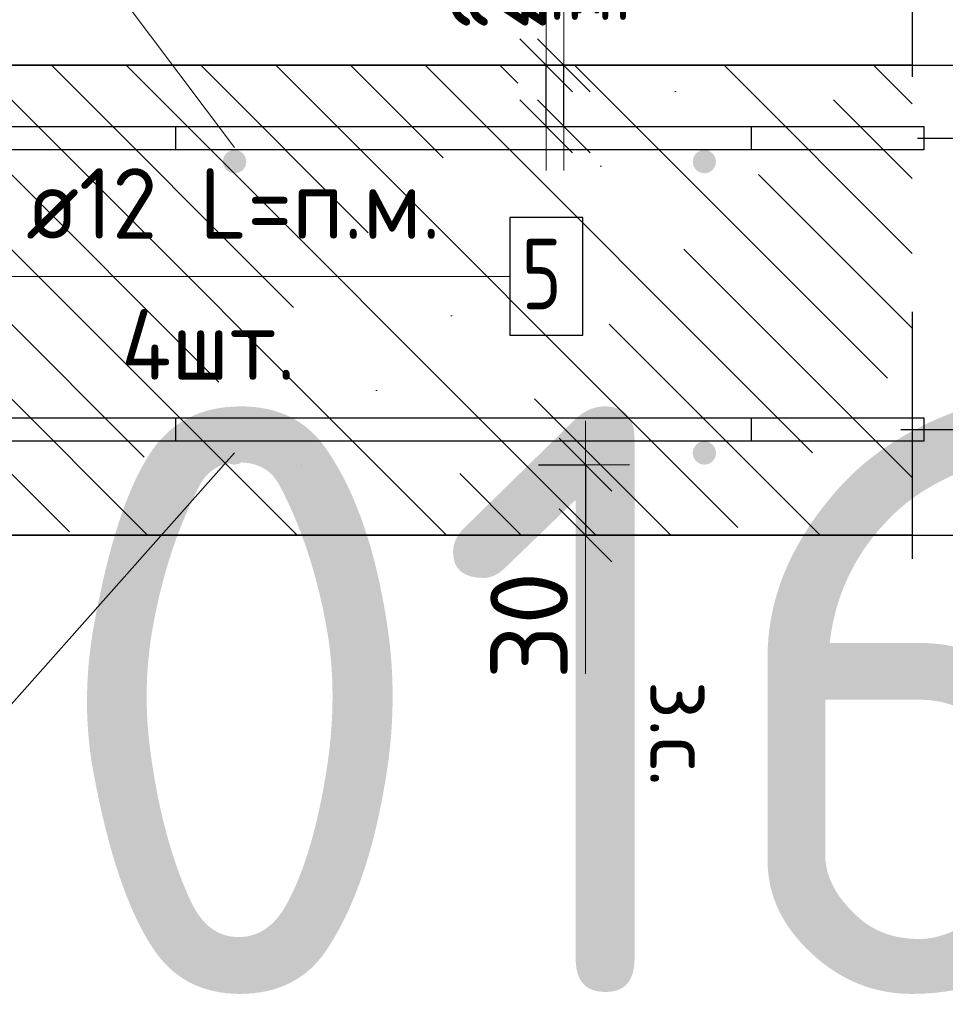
# Model space of a CAD drawing. Header units: metres. Extents: x -38 to 97, y -15 to 21.
# Tile 72 of 114: x 72.376 to 72.77, y 7.142 to 7.561. Entities that reach past the tile are written whole.
import ezdxf

# ---------------------------------------------------------------- set-up
doc = ezdxf.new("R2010")
doc.units = ezdxf.units.M
doc.header["$PDMODE"] = 65
doc.linetypes.add('______4', pattern=[0.135, 0.105, -0.03])
for name, color, linetype, lineweight in [('XR$3$Арм. стержнями верхней зоны', 180, 'Continuous', 35), ('XR$3$Арм. стержнями нижней зоны', 180, 'Continuous', 35), ('XR$3$Арм.стержн. Арматура края', 96, 'Continuous', 35), ('XR$3$Арм.стержн. Доп. арматура', 180, 'Continuous', 35), ('XR$3$Размерная линия (1)', 7, 'Continuous', 13), ('XR$3$Размерная линия_ общее', 7, 'Continuous', 13), ('XR$5$Арм. стержнями верхней зоны', 180, 'Continuous', 35), ('XR$5$Арм. стержнями нижней зоны', 180, 'Continuous', 35), ('XR$5$Арм.стержн. Арматура края', 96, 'Continuous', 35), ('XR$5$Арм.стержн. Доп. арматура', 180, 'Continuous', 35), ('XR$5$Размерная линия (1)', 7, 'Continuous', 13), ('XR$5$Размерная линия_ общее', 7, 'Continuous', 13)]:
    doc.layers.add(name, color=color, linetype=linetype, lineweight=lineweight)
doc.styles.add('ISOCPEUR', font='txt')
doc.dimstyles.new('DIMSTYLE_11', dxfattribs={"dimtxt": 0.033, "dimasz": 0.0375, "dimexe": 0, "dimexo": 0, "dimgap": 0.0165, "dimtad": 2, "dimdec": 0, "dimlfac": 1000, "dimrnd": 1, "dimzin": 12, "dimdsep": 46, "dimtxsty": 'ISOCPEUR', "dimblk1": 'ALL_ML_STRICH', "dimblk2": 'ALL_ML_STRICH', "dimsah": 1, "dimcen": 0, "dimclrd": 7, "dimclre": 256, "dimclrt": 7, "dimadec": 0, "dimazin": 0, "dimtfac": 1, "dimtdec": 0, "dimtix": 1, "dimtmove": 2, "dimatfit": 3, "dimfxl": 0, "dimtvp": 1.2, "dimtzin": 0, "dimlwd": 0, "dimlwe": -3, "dimarcsym": 0})
doc.dimstyles.new('DIMSTYLE_12', dxfattribs={"dimtxt": 0.03, "dimasz": 0.03, "dimexe": 0, "dimexo": 0, "dimgap": 0.015, "dimtad": 2, "dimdec": 0, "dimlfac": 1000, "dimrnd": 1, "dimzin": 12, "dimdsep": 46, "dimtxsty": 'ISOCPEUR', "dimblk1": 'ALL_ML_STRICH', "dimblk2": 'ALL_ML_STRICH', "dimsah": 1, "dimcen": 0, "dimclrd": 7, "dimclre": 256, "dimclrt": 7, "dimadec": 0, "dimazin": 0, "dimtfac": 1, "dimtdec": 0, "dimtix": 1, "dimtmove": 2, "dimatfit": 3, "dimfxl": 0, "dimtzin": 0, "dimlwd": 0, "dimlwe": -3, "dimarcsym": 0})
doc.dimstyles.new('DIMSTYLE_14', dxfattribs={"dimtxt": 0.03, "dimasz": 0.03, "dimexe": 0, "dimexo": 0, "dimgap": 0.015, "dimtad": 2, "dimdec": 0, "dimlfac": 1000, "dimrnd": 1, "dimzin": 12, "dimdsep": 46, "dimtxsty": 'ISOCPEUR', "dimblk1": 'ALL_ML_STRICH', "dimblk2": 'ALL_ML_STRICH', "dimsah": 1, "dimcen": 0, "dimclrd": 7, "dimclre": 256, "dimclrt": 7, "dimadec": 0, "dimazin": 0, "dimtfac": 1, "dimtdec": 0, "dimtix": 1, "dimtmove": 2, "dimatfit": 3, "dimfxl": 0, "dimtvp": 1.2, "dimtzin": 0, "dimlwd": 0, "dimlwe": -3, "dimarcsym": 0})
doc.dimstyles.new('DIMSTYLE_8', dxfattribs={"dimtxt": 0.033, "dimasz": 0.0375, "dimexe": 0, "dimexo": 0, "dimgap": 0.0165, "dimtad": 2, "dimdec": 0, "dimlfac": 1000, "dimrnd": 1, "dimzin": 12, "dimdsep": 46, "dimtxsty": 'ISOCPEUR', "dimblk1": 'ALL_ML_STRICH', "dimblk2": 'ALL_ML_STRICH', "dimsah": 1, "dimcen": 0, "dimclrd": 7, "dimclre": 256, "dimclrt": 7, "dimadec": 0, "dimazin": 0, "dimtfac": 1, "dimtdec": 0, "dimtix": 1, "dimtmove": 2, "dimatfit": 3, "dimfxl": 0, "dimtzin": 0, "dimlwd": 0, "dimlwe": -3, "dimarcsym": 0})
pattern_1 = [(135, (0, 0), (-0.031819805, -0.031819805), [0.4, -0.05, 0, -0.05]), (135, (-0.01591, -0.01591), (-0.031819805, -0.031819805), [0.8, -0.1, 0.1, -0.1])]

# ---------------------------------------------------------------- blocks, each defined once
blk = doc.blocks.new('ALL_ML_STRICH')
at = {"color": 0, "linetype": 'ByBlock', "lineweight": -2}
for p, q in [((0, -0.5), (0, 0.5)), ((-0.3, -0.3), (0.3, 0.3)), ((-1, 0), (0.5, 0))]:
    blk.add_line(p, q, dxfattribs=at)
blk = doc.blocks.new('*D135')
at = {"layer": 'DEFPOINTS', "color": 7, "linetype": 'Continuous', "lineweight": 13, "transparency": 33554687}
for p in [(72.7273, 7.54188), (72.7273, 7.34188), (72.89884, 7.34188)]:
    blk.add_point(p, dxfattribs=at)
at = {"layer": 'XR$3$Размерная линия_ общее', "color": 253, "linetype": 'Continuous', "lineweight": -2, "true_color": 0xa0a0a0, "transparency": 33554687}
for p, q in [((72.7473, 7.54188), (72.89884, 7.54188)), ((72.7473, 7.34188), (72.89884, 7.34188))]:
    blk.add_line(p, q, dxfattribs=at)
at = {"layer": 'XR$3$Размерная линия_ общее', "color": 7, "linetype": 'Continuous', "lineweight": -2, "transparency": 33554687}
blk.add_line((72.89884, 7.34188), (72.89884, 7.54188), dxfattribs=at)
at = {"layer": 'XR$3$Размерная линия_ общее', "color": 7, "linetype": 'Continuous', "lineweight": 13, "transparency": 33554687, "xscale": 0.0375, "yscale": 0.0375, "zscale": 0.0375}
for p, rotation in [((72.89884, 7.54188), 90), ((72.89884, 7.34188), 270)]:
    blk.add_blockref('ALL_ML_STRICH', p, dxfattribs=dict(at, rotation=rotation))
at = {"layer": 'XR$3$Размерная линия_ общее', "color": 7, "linetype": 'Continuous', "lineweight": 13, "transparency": 33554687, "insert": (72.87484, 7.44353), "char_height": 0.033, "width": 0.099, "attachment_point": 5, "rotation": 90, "style": 'ISOCPEUR'}
blk.add_mtext('\\A1;{200}', dxfattribs=at)
blk = doc.blocks.new('*D136')
at = {"layer": 'DEFPOINTS', "color": 7, "linetype": 'Continuous', "lineweight": 13, "transparency": 33554687}
for p in [(72.5769, 7.37188), (72.61689, 7.37188), (72.5769, 7.34188)]:
    blk.add_point(p, dxfattribs=at)
at = {"layer": 'XR$3$Размерная линия_ общее', "color": 253, "linetype": 'Continuous', "lineweight": -2, "true_color": 0xa0a0a0, "transparency": 33554687}
for p, q in [((72.5969, 7.37188), (72.61689, 7.37188)), ((72.5969, 7.34188), (72.61689, 7.34188))]:
    blk.add_line(p, q, dxfattribs=at)
at = {"layer": 'XR$3$Размерная линия_ общее', "color": 7, "linetype": 'Continuous', "lineweight": -2, "transparency": 33554687}
blk.add_line((72.61689, 7.37188), (72.61689, 7.34188), dxfattribs=at)
at = {"layer": 'XR$3$Размерная линия_ общее', "color": 7, "linetype": 'Continuous', "lineweight": 13, "transparency": 33554687, "xscale": 0.0375, "yscale": 0.0375, "zscale": 0.0375}
for p, rotation in [((72.61689, 7.37188), 90), ((72.61689, 7.34188), 270)]:
    blk.add_blockref('ALL_ML_STRICH', p, dxfattribs=dict(at, rotation=rotation))
at = {"layer": 'XR$3$Размерная линия_ общее', "color": 7, "linetype": 'Continuous', "lineweight": 13, "transparency": 33554687, "insert": (72.59289, 7.30345), "char_height": 0.033, "width": 0.066, "attachment_point": 5, "rotation": 90, "style": 'ISOCPEUR'}
blk.add_mtext('\\A1;{30}', dxfattribs=at)
at = {"layer": 'XR$3$Размерная линия_ общее', "color": 7, "linetype": 'Continuous', "lineweight": 13, "transparency": 33554687, "insert": (72.67143, 7.27997), "char_height": 0.027, "width": 0.00135, "attachment_point": 1, "rotation": 270, "line_spacing_factor": 0.60241, "style": 'ISOCPEUR'}
blk.add_mtext('з.с.', dxfattribs=at)
blk = doc.blocks.new('*D142')
at = {"layer": 'DEFPOINTS', "color": 7, "linetype": 'Continuous', "lineweight": 13, "transparency": 33554687}
for p in [(72.56769, 7.54188), (72.56769, 7.51588), (72.60768, 7.51588)]:
    blk.add_point(p, dxfattribs=at)
at = {"layer": 'XR$3$Размерная линия_ общее', "color": 253, "linetype": 'Continuous', "lineweight": -2, "true_color": 0xa0a0a0, "transparency": 33554687}
for p, q in [((72.58769, 7.54188), (72.60768, 7.54188)), ((72.58769, 7.51588), (72.60768, 7.51588))]:
    blk.add_line(p, q, dxfattribs=at)
at = {"layer": 'XR$3$Размерная линия_ общее', "color": 7, "linetype": 'Continuous', "lineweight": -2, "transparency": 33554687}
blk.add_line((72.60768, 7.51588), (72.60768, 7.54188), dxfattribs=at)
at = {"layer": 'XR$3$Размерная линия_ общее', "color": 7, "linetype": 'Continuous', "lineweight": 13, "transparency": 33554687, "xscale": 0.0375, "yscale": 0.0375, "zscale": 0.0375}
for p, rotation in [((72.60768, 7.54188), 90), ((72.60768, 7.51588), 270)]:
    blk.add_blockref('ALL_ML_STRICH', p, dxfattribs=dict(at, rotation=rotation))
at = {"layer": 'XR$3$Размерная линия_ общее', "color": 7, "linetype": 'Continuous', "lineweight": 13, "transparency": 33554687, "insert": (72.60721, 7.55924), "char_height": 0.027, "width": 0.00135, "attachment_point": 1, "rotation": 90, "line_spacing_factor": 0.60241, "style": 'ISOCPEUR'}
blk.add_mtext('з.с.', dxfattribs=at)
at = {"layer": 'XR$3$Размерная линия_ общее', "color": 7, "linetype": 'Continuous', "lineweight": 13, "transparency": 33554687, "insert": (72.58368, 7.5796), "char_height": 0.033, "width": 0.066, "attachment_point": 5, "rotation": 90, "style": 'ISOCPEUR'}
blk.add_mtext('\\A1;{26}', dxfattribs=at)
blk = doc.blocks.new('*D201')
at = {"layer": 'DEFPOINTS', "color": 7, "linetype": 'Continuous', "lineweight": 13, "transparency": 33554687}
for p in [(72.73118, 7.38688), (72.74403, 7.34188), (72.82384, 7.34188)]:
    blk.add_point(p, dxfattribs=at)
at = {"layer": 'XR$3$Размерная линия (1)', "color": 9, "linetype": 'Continuous', "lineweight": -2, "true_color": 0xc7c7c7, "transparency": 33554687}
for p, q in [((72.75118, 7.38688), (72.82384, 7.38688)), ((72.76403, 7.34188), (72.82384, 7.34188))]:
    blk.add_line(p, q, dxfattribs=at)
at = {"layer": 'XR$3$Размерная линия (1)', "color": 7, "linetype": 'Continuous', "lineweight": -2, "transparency": 33554687}
blk.add_line((72.82384, 7.34188), (72.82384, 7.38688), dxfattribs=at)
at = {"layer": 'XR$3$Размерная линия (1)', "color": 7, "linetype": 'Continuous', "lineweight": 13, "transparency": 33554687, "xscale": 0.03, "yscale": 0.03, "zscale": 0.03}
for p, rotation in [((72.82384, 7.38688), 90), ((72.82384, 7.34188), 270)]:
    blk.add_blockref('ALL_ML_STRICH', p, dxfattribs=dict(at, rotation=rotation))
at = {"layer": 'XR$3$Размерная линия (1)', "color": 7, "linetype": 'Continuous', "lineweight": 13, "transparency": 33554687, "insert": (72.80098, 7.30614), "char_height": 0.03, "width": 0.06, "attachment_point": 5, "rotation": 90, "style": 'ISOCPEUR'}
blk.add_mtext('\\A1;{45}', dxfattribs=at)
blk = doc.blocks.new('*D202')
at = {"layer": 'DEFPOINTS', "color": 7, "linetype": 'Continuous', "lineweight": 13, "transparency": 33554687}
for p in [(72.73821, 7.51088), (72.73118, 7.38688), (72.82384, 7.38688)]:
    blk.add_point(p, dxfattribs=at)
at = {"layer": 'XR$3$Размерная линия (1)', "color": 9, "linetype": 'Continuous', "lineweight": -2, "true_color": 0xc7c7c7, "transparency": 33554687}
for p, q in [((72.75821, 7.51088), (72.82384, 7.51088)), ((72.75118, 7.38688), (72.82384, 7.38688))]:
    blk.add_line(p, q, dxfattribs=at)
at = {"layer": 'XR$3$Размерная линия (1)', "color": 7, "linetype": 'Continuous', "lineweight": -2, "transparency": 33554687}
blk.add_line((72.82384, 7.38688), (72.82384, 7.51088), dxfattribs=at)
at = {"layer": 'XR$3$Размерная линия (1)', "color": 7, "linetype": 'Continuous', "lineweight": 13, "transparency": 33554687, "xscale": 0.03, "yscale": 0.03, "zscale": 0.03}
for p, rotation in [((72.82384, 7.51088), 90), ((72.82384, 7.38688), 270)]:
    blk.add_blockref('ALL_ML_STRICH', p, dxfattribs=dict(at, rotation=rotation))
at = {"layer": 'XR$3$Размерная линия (1)', "color": 7, "linetype": 'Continuous', "lineweight": 13, "transparency": 33554687, "insert": (72.80134, 7.45188), "char_height": 0.03, "width": 0.09, "attachment_point": 5, "rotation": 90, "style": 'ISOCPEUR'}
blk.add_mtext('\\A1;{124}', dxfattribs=at)
blk = doc.blocks.new('*D203')
at = {"layer": 'DEFPOINTS', "color": 7, "linetype": 'Continuous', "lineweight": 13, "transparency": 33554687}
for p in [(72.72034, 7.54188), (72.73821, 7.51088), (72.82384, 7.51088)]:
    blk.add_point(p, dxfattribs=at)
at = {"layer": 'XR$3$Размерная линия (1)', "color": 9, "linetype": 'Continuous', "lineweight": -2, "true_color": 0xc7c7c7, "transparency": 33554687}
for p, q in [((72.74034, 7.54188), (72.82384, 7.54188)), ((72.75821, 7.51088), (72.82384, 7.51088))]:
    blk.add_line(p, q, dxfattribs=at)
at = {"layer": 'XR$3$Размерная линия (1)', "color": 7, "linetype": 'Continuous', "lineweight": -2, "transparency": 33554687}
blk.add_line((72.82384, 7.51088), (72.82384, 7.54188), dxfattribs=at)
at = {"layer": 'XR$3$Размерная линия (1)', "color": 7, "linetype": 'Continuous', "lineweight": 13, "transparency": 33554687, "xscale": 0.03, "yscale": 0.03, "zscale": 0.03}
for p, rotation in [((72.82384, 7.54188), 90), ((72.82384, 7.51088), 270)]:
    blk.add_blockref('ALL_ML_STRICH', p, dxfattribs=dict(at, rotation=rotation))
at = {"layer": 'XR$3$Размерная линия (1)', "color": 7, "linetype": 'Continuous', "lineweight": 13, "transparency": 33554687, "insert": (72.8011, 7.58917), "char_height": 0.03, "width": 0.06, "attachment_point": 5, "rotation": 90, "style": 'ISOCPEUR'}
blk.add_mtext('\\A1;{31}', dxfattribs=at)
blk = doc.blocks.new('*D322')
at = {"layer": 'DEFPOINTS', "color": 7, "linetype": 'Continuous', "lineweight": 13, "transparency": 33554687}
for p in [(72.7273, 7.54188), (72.7273, 7.34188), (72.89884, 7.34188)]:
    blk.add_point(p, dxfattribs=at)
at = {"layer": 'XR$5$Размерная линия_ общее', "color": 253, "linetype": 'Continuous', "lineweight": -2, "true_color": 0xa0a0a0, "transparency": 33554687}
for p, q in [((72.7473, 7.54188), (72.89884, 7.54188)), ((72.7473, 7.34188), (72.89884, 7.34188))]:
    blk.add_line(p, q, dxfattribs=at)
at = {"layer": 'XR$5$Размерная линия_ общее', "color": 7, "linetype": 'Continuous', "lineweight": -2, "transparency": 33554687}
blk.add_line((72.89884, 7.34188), (72.89884, 7.54188), dxfattribs=at)
at = {"layer": 'XR$5$Размерная линия_ общее', "color": 7, "linetype": 'Continuous', "lineweight": 13, "transparency": 33554687, "xscale": 0.0375, "yscale": 0.0375, "zscale": 0.0375}
for p, rotation in [((72.89884, 7.54188), 90), ((72.89884, 7.34188), 270)]:
    blk.add_blockref('ALL_ML_STRICH', p, dxfattribs=dict(at, rotation=rotation))
at = {"layer": 'XR$5$Размерная линия_ общее', "color": 7, "linetype": 'Continuous', "lineweight": 13, "transparency": 33554687, "insert": (72.87484, 7.44353), "char_height": 0.033, "width": 0.099, "attachment_point": 5, "rotation": 90, "style": 'ISOCPEUR'}
blk.add_mtext('\\A1;{200}', dxfattribs=at)
blk = doc.blocks.new('*D323')
at = {"layer": 'DEFPOINTS', "color": 7, "linetype": 'Continuous', "lineweight": 13, "transparency": 33554687}
for p in [(72.5769, 7.37188), (72.61689, 7.37188), (72.5769, 7.34188)]:
    blk.add_point(p, dxfattribs=at)
at = {"layer": 'XR$5$Размерная линия_ общее', "color": 253, "linetype": 'Continuous', "lineweight": -2, "true_color": 0xa0a0a0, "transparency": 33554687}
for p, q in [((72.5969, 7.37188), (72.61689, 7.37188)), ((72.5969, 7.34188), (72.61689, 7.34188))]:
    blk.add_line(p, q, dxfattribs=at)
at = {"layer": 'XR$5$Размерная линия_ общее', "color": 7, "linetype": 'Continuous', "lineweight": -2, "transparency": 33554687}
blk.add_line((72.61689, 7.37188), (72.61689, 7.34188), dxfattribs=at)
at = {"layer": 'XR$5$Размерная линия_ общее', "color": 7, "linetype": 'Continuous', "lineweight": 13, "transparency": 33554687, "xscale": 0.0375, "yscale": 0.0375, "zscale": 0.0375}
for p, rotation in [((72.61689, 7.37188), 90), ((72.61689, 7.34188), 270)]:
    blk.add_blockref('ALL_ML_STRICH', p, dxfattribs=dict(at, rotation=rotation))
at = {"layer": 'XR$5$Размерная линия_ общее', "color": 7, "linetype": 'Continuous', "lineweight": 13, "transparency": 33554687, "insert": (72.59289, 7.30345), "char_height": 0.033, "width": 0.066, "attachment_point": 5, "rotation": 90, "style": 'ISOCPEUR'}
blk.add_mtext('\\A1;{30}', dxfattribs=at)
at = {"layer": 'XR$5$Размерная линия_ общее', "color": 7, "linetype": 'Continuous', "lineweight": 13, "transparency": 33554687, "insert": (72.67143, 7.27997), "char_height": 0.027, "width": 0.00135, "attachment_point": 1, "rotation": 270, "line_spacing_factor": 0.60241, "style": 'ISOCPEUR'}
blk.add_mtext('з.с.', dxfattribs=at)
blk = doc.blocks.new('*D524')
at = {"layer": 'DEFPOINTS', "color": 7, "linetype": 'Continuous', "lineweight": 13, "transparency": 33554687}
for p in [(72.56015, 7.54188), (72.56015, 7.51588), (72.60014, 7.51588)]:
    blk.add_point(p, dxfattribs=at)
at = {"layer": 'XR$5$Размерная линия_ общее', "color": 253, "linetype": 'Continuous', "lineweight": -2, "true_color": 0xa0a0a0, "transparency": 33554687}
for p, q in [((72.58015, 7.54188), (72.60014, 7.54188)), ((72.58015, 7.51588), (72.60014, 7.51588))]:
    blk.add_line(p, q, dxfattribs=at)
at = {"layer": 'XR$5$Размерная линия_ общее', "color": 7, "linetype": 'Continuous', "lineweight": -2, "transparency": 33554687}
blk.add_line((72.60014, 7.51588), (72.60014, 7.54188), dxfattribs=at)
at = {"layer": 'XR$5$Размерная линия_ общее', "color": 7, "linetype": 'Continuous', "lineweight": 13, "transparency": 33554687, "xscale": 0.0375, "yscale": 0.0375, "zscale": 0.0375}
for p, rotation in [((72.60014, 7.54188), 90), ((72.60014, 7.51588), 270)]:
    blk.add_blockref('ALL_ML_STRICH', p, dxfattribs=dict(at, rotation=rotation))
at = {"layer": 'XR$5$Размерная линия_ общее', "color": 7, "linetype": 'Continuous', "lineweight": 13, "transparency": 33554687, "insert": (72.59967, 7.55924), "char_height": 0.027, "width": 0.00135, "attachment_point": 1, "rotation": 90, "line_spacing_factor": 0.60241, "style": 'ISOCPEUR'}
blk.add_mtext('з.с.', dxfattribs=at)
at = {"layer": 'XR$5$Размерная линия_ общее', "color": 7, "linetype": 'Continuous', "lineweight": 13, "transparency": 33554687, "insert": (72.57614, 7.5796), "char_height": 0.033, "width": 0.066, "attachment_point": 5, "rotation": 90, "style": 'ISOCPEUR'}
blk.add_mtext('\\A1;{26}', dxfattribs=at)
blk = doc.blocks.new('*D535')
at = {"layer": 'DEFPOINTS', "color": 7, "linetype": 'Continuous', "lineweight": 13, "transparency": 33554687}
for p in [(72.73118, 7.38688), (72.74403, 7.34188), (72.82384, 7.34188)]:
    blk.add_point(p, dxfattribs=at)
at = {"layer": 'XR$5$Размерная линия (1)', "color": 9, "linetype": 'Continuous', "lineweight": -2, "true_color": 0xc7c7c7, "transparency": 33554687}
for p, q in [((72.75118, 7.38688), (72.82384, 7.38688)), ((72.76403, 7.34188), (72.82384, 7.34188))]:
    blk.add_line(p, q, dxfattribs=at)
at = {"layer": 'XR$5$Размерная линия (1)', "color": 7, "linetype": 'Continuous', "lineweight": -2, "transparency": 33554687}
blk.add_line((72.82384, 7.34188), (72.82384, 7.38688), dxfattribs=at)
at = {"layer": 'XR$5$Размерная линия (1)', "color": 7, "linetype": 'Continuous', "lineweight": 13, "transparency": 33554687, "xscale": 0.03, "yscale": 0.03, "zscale": 0.03}
for p, rotation in [((72.82384, 7.38688), 90), ((72.82384, 7.34188), 270)]:
    blk.add_blockref('ALL_ML_STRICH', p, dxfattribs=dict(at, rotation=rotation))
at = {"layer": 'XR$5$Размерная линия (1)', "color": 7, "linetype": 'Continuous', "lineweight": 13, "transparency": 33554687, "insert": (72.80098, 7.30614), "char_height": 0.03, "width": 0.06, "attachment_point": 5, "rotation": 90, "style": 'ISOCPEUR'}
blk.add_mtext('\\A1;{45}', dxfattribs=at)
blk = doc.blocks.new('*D536')
at = {"layer": 'DEFPOINTS', "color": 7, "linetype": 'Continuous', "lineweight": 13, "transparency": 33554687}
for p in [(72.73821, 7.51088), (72.73118, 7.38688), (72.82384, 7.38688)]:
    blk.add_point(p, dxfattribs=at)
at = {"layer": 'XR$5$Размерная линия (1)', "color": 9, "linetype": 'Continuous', "lineweight": -2, "true_color": 0xc7c7c7, "transparency": 33554687}
for p, q in [((72.75821, 7.51088), (72.82384, 7.51088)), ((72.75118, 7.38688), (72.82384, 7.38688))]:
    blk.add_line(p, q, dxfattribs=at)
at = {"layer": 'XR$5$Размерная линия (1)', "color": 7, "linetype": 'Continuous', "lineweight": -2, "transparency": 33554687}
blk.add_line((72.82384, 7.38688), (72.82384, 7.51088), dxfattribs=at)
at = {"layer": 'XR$5$Размерная линия (1)', "color": 7, "linetype": 'Continuous', "lineweight": 13, "transparency": 33554687, "xscale": 0.03, "yscale": 0.03, "zscale": 0.03}
for p, rotation in [((72.82384, 7.51088), 90), ((72.82384, 7.38688), 270)]:
    blk.add_blockref('ALL_ML_STRICH', p, dxfattribs=dict(at, rotation=rotation))
at = {"layer": 'XR$5$Размерная линия (1)', "color": 7, "linetype": 'Continuous', "lineweight": 13, "transparency": 33554687, "insert": (72.80134, 7.45188), "char_height": 0.03, "width": 0.09, "attachment_point": 5, "rotation": 90, "style": 'ISOCPEUR'}
blk.add_mtext('\\A1;{124}', dxfattribs=at)
blk = doc.blocks.new('*D537')
at = {"layer": 'DEFPOINTS', "color": 7, "linetype": 'Continuous', "lineweight": 13, "transparency": 33554687}
for p in [(72.72034, 7.54188), (72.73821, 7.51088), (72.82384, 7.51088)]:
    blk.add_point(p, dxfattribs=at)
at = {"layer": 'XR$5$Размерная линия (1)', "color": 9, "linetype": 'Continuous', "lineweight": -2, "true_color": 0xc7c7c7, "transparency": 33554687}
for p, q in [((72.74034, 7.54188), (72.82384, 7.54188)), ((72.75821, 7.51088), (72.82384, 7.51088))]:
    blk.add_line(p, q, dxfattribs=at)
at = {"layer": 'XR$5$Размерная линия (1)', "color": 7, "linetype": 'Continuous', "lineweight": -2, "transparency": 33554687}
blk.add_line((72.82384, 7.51088), (72.82384, 7.54188), dxfattribs=at)
at = {"layer": 'XR$5$Размерная линия (1)', "color": 7, "linetype": 'Continuous', "lineweight": 13, "transparency": 33554687, "xscale": 0.03, "yscale": 0.03, "zscale": 0.03}
for p, rotation in [((72.82384, 7.54188), 90), ((72.82384, 7.51088), 270)]:
    blk.add_blockref('ALL_ML_STRICH', p, dxfattribs=dict(at, rotation=rotation))
at = {"layer": 'XR$5$Размерная линия (1)', "color": 7, "linetype": 'Continuous', "lineweight": 13, "transparency": 33554687, "insert": (72.8011, 7.58917), "char_height": 0.03, "width": 0.06, "attachment_point": 5, "rotation": 90, "style": 'ISOCPEUR'}
blk.add_mtext('\\A1;{31}', dxfattribs=at)

msp = doc.modelspace()

# ---------------------------------------------------------------- hatches: boundary and pattern name
at = {"linetype": 'Continuous', "lineweight": 13, "transparency": 33554687}
h = msp.add_hatch(dxfattribs=at)
h.set_pattern_fill('__________540', scale=0.015, style=0, pattern_type=2)
h.set_pattern_definition(pattern_1)
h.paths.add_polyline_path([(72.1675, 7.54188), (72.1675, 7.34188), (72.75595, 7.34188), (72.75595, 7.54188)], flags=0)
h = msp.add_hatch(dxfattribs=at)
h.set_pattern_fill('__________540', scale=0.015, style=0, pattern_type=2)
h.set_pattern_definition(pattern_1)
h.paths.add_polyline_path([(72.1675, 7.54188), (72.1675, 7.34188), (72.75595, 7.34188), (72.75595, 7.54188)], flags=0)
at = {"layer": 'XR$3$Арм. стержнями верхней зоны', "linetype": 'Continuous', "lineweight": 50, "transparency": 33554687}
for points in [[(72.47251, 7.50088), (72.47212, 7.50279), (72.47104, 7.50441), (72.46942, 7.5055), (72.46751, 7.50588), (72.46559, 7.5055), (72.46397, 7.50441), (72.46289, 7.50279), (72.46251, 7.50088), (72.46289, 7.49896), (72.46397, 7.49734), (72.46559, 7.49626), (72.46751, 7.49588), (72.46942, 7.49626), (72.47104, 7.49734), (72.47212, 7.49896)], [(72.67251, 7.50088), (72.67212, 7.50279), (72.67104, 7.50441), (72.66942, 7.5055), (72.66751, 7.50588), (72.66559, 7.5055), (72.66397, 7.50441), (72.66289, 7.50279), (72.66251, 7.50088), (72.66289, 7.49896), (72.66397, 7.49734), (72.66559, 7.49626), (72.66751, 7.49588), (72.66942, 7.49626), (72.67104, 7.49734), (72.67212, 7.49896)]]:
    msp.add_hatch(color=4, dxfattribs=at).paths.add_polyline_path(points)
at = {"layer": 'XR$3$Арм. стержнями нижней зоны', "linetype": 'Continuous', "lineweight": 50, "transparency": 33554687}
for points in [[(72.47251, 7.37688), (72.47212, 7.37879), (72.47104, 7.38041), (72.46942, 7.3815), (72.46751, 7.38188), (72.46559, 7.3815), (72.46397, 7.38041), (72.46289, 7.37879), (72.46251, 7.37688), (72.46289, 7.37496), (72.46397, 7.37334), (72.46559, 7.37226), (72.46751, 7.37188), (72.46942, 7.37226), (72.47104, 7.37334), (72.47212, 7.37496)], [(72.67251, 7.37688), (72.67212, 7.37879), (72.67104, 7.38041), (72.66942, 7.3815), (72.66751, 7.38188), (72.66559, 7.3815), (72.66397, 7.38041), (72.66289, 7.37879), (72.66251, 7.37688), (72.66289, 7.37496), (72.66397, 7.37334), (72.66559, 7.37226), (72.66751, 7.37188), (72.66942, 7.37226), (72.67104, 7.37334), (72.67212, 7.37496)]]:
    msp.add_hatch(color=4, dxfattribs=at).paths.add_polyline_path(points)
at = {"layer": 'XR$5$Арм. стержнями верхней зоны', "linetype": 'Continuous', "lineweight": 50, "transparency": 33554687}
for points in [[(72.47251, 7.50088), (72.47212, 7.50279), (72.47104, 7.50441), (72.46942, 7.5055), (72.46751, 7.50588), (72.46559, 7.5055), (72.46397, 7.50441), (72.46289, 7.50279), (72.46251, 7.50088), (72.46289, 7.49896), (72.46397, 7.49734), (72.46559, 7.49626), (72.46751, 7.49588), (72.46942, 7.49626), (72.47104, 7.49734), (72.47212, 7.49896)], [(72.47251, 7.50088), (72.47212, 7.50279), (72.47104, 7.50441), (72.46942, 7.5055), (72.46751, 7.50588), (72.46559, 7.5055), (72.46397, 7.50441), (72.46289, 7.50279), (72.46251, 7.50088), (72.46289, 7.49896), (72.46397, 7.49734), (72.46559, 7.49626), (72.46751, 7.49588), (72.46942, 7.49626), (72.47104, 7.49734), (72.47212, 7.49896)], [(72.67251, 7.50088), (72.67212, 7.50279), (72.67104, 7.50441), (72.66942, 7.5055), (72.66751, 7.50588), (72.66559, 7.5055), (72.66397, 7.50441), (72.66289, 7.50279), (72.66251, 7.50088), (72.66289, 7.49896), (72.66397, 7.49734), (72.66559, 7.49626), (72.66751, 7.49588), (72.66942, 7.49626), (72.67104, 7.49734), (72.67212, 7.49896)]]:
    msp.add_hatch(color=4, dxfattribs=at).paths.add_polyline_path(points)
at = {"layer": 'XR$5$Арм. стержнями нижней зоны', "linetype": 'Continuous', "lineweight": 50, "transparency": 33554687}
for points in [[(72.47251, 7.37688), (72.47212, 7.37879), (72.47104, 7.38041), (72.46942, 7.3815), (72.46751, 7.38188), (72.46559, 7.3815), (72.46397, 7.38041), (72.46289, 7.37879), (72.46251, 7.37688), (72.46289, 7.37496), (72.46397, 7.37334), (72.46559, 7.37226), (72.46751, 7.37188), (72.46942, 7.37226), (72.47104, 7.37334), (72.47212, 7.37496)], [(72.47251, 7.37688), (72.47212, 7.37879), (72.47104, 7.38041), (72.46942, 7.3815), (72.46751, 7.38188), (72.46559, 7.3815), (72.46397, 7.38041), (72.46289, 7.37879), (72.46251, 7.37688), (72.46289, 7.37496), (72.46397, 7.37334), (72.46559, 7.37226), (72.46751, 7.37188), (72.46942, 7.37226), (72.47104, 7.37334), (72.47212, 7.37496)], [(72.67251, 7.37688), (72.67212, 7.37879), (72.67104, 7.38041), (72.66942, 7.3815), (72.66751, 7.38188), (72.66559, 7.3815), (72.66397, 7.38041), (72.66289, 7.37879), (72.66251, 7.37688), (72.66289, 7.37496), (72.66397, 7.37334), (72.66559, 7.37226), (72.66751, 7.37188), (72.66942, 7.37226), (72.67104, 7.37334), (72.67212, 7.37496)]]:
    msp.add_hatch(color=4, dxfattribs=at).paths.add_polyline_path(points)

# ---------------------------------------------------------------- linework, layer by layer
at = {"color": 7, "linetype": 'Continuous', "lineweight": 13, "transparency": 33554687}
for p, q in [((72.46751, 7.50688), (72.3436, 7.6713)), ((72.46751, 7.50688), (72.3436, 7.6713)), ((72.60014, 7.54188), (72.60014, 7.60188)), ((72.60768, 7.54188), (72.60768, 7.60188)), ((72.46751, 7.37688), (72.3436, 7.23758)), ((72.46751, 7.37688), (72.3436, 7.23758)), ((72.61689, 7.34188), (72.61689, 7.28288)), ((72.61689, 7.34188), (72.61689, 7.28288))]:
    msp.add_line(p, q, dxfattribs=at)
at = {"color": 7, "linetype": '______4', "lineweight": 25, "transparency": 33554687}
msp.add_line((72.75595, 7.64188), (72.75595, 7.24188), dxfattribs=at)
msp.add_line((72.75595, 7.64188), (72.75595, 7.24188), dxfattribs=at)
at = {"color": 7, "linetype": 'Continuous', "lineweight": 35, "transparency": 33554687}
for p, q in [((72.75595, 7.54188), (72.1675, 7.54188)), ((72.75595, 7.54188), (72.1675, 7.54188)), ((72.1675, 7.34188), (72.75595, 7.34188)), ((72.1675, 7.34188), (72.75595, 7.34188))]:
    msp.add_line(p, q, dxfattribs=at)
at = {"layer": 'XR$3$Арм. стержнями верхней зоны', "color": 4, "linetype": 'Continuous', "lineweight": 25, "transparency": 33554687}
for points in [[(72.76095, 7.50588), (72.1875, 7.50588), (72.1875, 7.51588), (72.76095, 7.51588), (72.76095, 7.50588)], [(72.76095, 7.50588), (72.44251, 7.50588), (72.44251, 7.51588), (72.76095, 7.51588), (72.76095, 7.50588)]]:
    msp.add_lwpolyline(points, dxfattribs=at)
at = {"layer": 'XR$3$Арм. стержнями нижней зоны', "color": 4, "linetype": 'Continuous', "lineweight": 25, "transparency": 33554687}
for points in [[(72.76095, 7.38188), (72.1875, 7.38188), (72.1875, 7.39188), (72.76095, 7.39188), (72.76095, 7.38188)], [(72.76095, 7.38188), (72.44251, 7.38188), (72.44251, 7.39188), (72.76095, 7.39188), (72.76095, 7.38188)]]:
    msp.add_lwpolyline(points, dxfattribs=at)
at = {"layer": 'XR$3$Арм.стержн. Арматура края', "color": 4, "linetype": 'Continuous', "lineweight": 25, "transparency": 33554687}
for points in [[(72.21607, 7.51588), (72.6875, 7.51588), (72.6875, 7.50588), (72.21676, 7.50588)], [(72.21676, 7.39188), (72.6875, 7.39188), (72.6875, 7.38188)], [(72.6875, 7.38188), (72.21607, 7.38188)]]:
    msp.add_lwpolyline(points, dxfattribs=at)
at = {"layer": 'XR$3$Арм.стержн. Доп. арматура', "color": 7, "linetype": 'Continuous', "lineweight": 13, "transparency": 33554687}
msp.add_line((72.35872, 7.45204), (72.58472, 7.45204), dxfattribs=at)
at = {"layer": 'XR$3$Арм.стержн. Доп. арматура', "color": 7, "linetype": 'Continuous', "lineweight": 25, "transparency": 33554687}
msp.add_lwpolyline([(72.58472, 7.42704), (72.61572, 7.42704), (72.61572, 7.47704), (72.58472, 7.47704), (72.58472, 7.42704)], dxfattribs=at)
at = {"layer": 'XR$5$Арм. стержнями верхней зоны', "color": 4, "linetype": 'Continuous', "lineweight": 25, "transparency": 33554687}
for points in [[(72.76095, 7.50588), (72.1875, 7.50588), (72.1875, 7.51588), (72.76095, 7.51588), (72.76095, 7.50588)], [(72.76095, 7.50588), (72.1875, 7.50588), (72.1875, 7.51588), (72.76095, 7.51588), (72.76095, 7.50588)], [(72.76095, 7.50588), (72.44251, 7.50588), (72.44251, 7.51588), (72.76095, 7.51588), (72.76095, 7.50588)]]:
    msp.add_lwpolyline(points, dxfattribs=at)
at = {"layer": 'XR$5$Арм. стержнями нижней зоны', "color": 4, "linetype": 'Continuous', "lineweight": 25, "transparency": 33554687}
for points in [[(72.76095, 7.38188), (72.1875, 7.38188), (72.1875, 7.39188), (72.76095, 7.39188), (72.76095, 7.38188)], [(72.76095, 7.38188), (72.1875, 7.38188), (72.1875, 7.39188), (72.76095, 7.39188), (72.76095, 7.38188)], [(72.76095, 7.38188), (72.44251, 7.38188), (72.44251, 7.39188), (72.76095, 7.39188), (72.76095, 7.38188)]]:
    msp.add_lwpolyline(points, dxfattribs=at)
at = {"layer": 'XR$5$Арм.стержн. Арматура края', "color": 4, "linetype": 'Continuous', "lineweight": 25, "transparency": 33554687}
for points in [[(72.21607, 7.51588), (72.6875, 7.51588), (72.6875, 7.50588), (72.21676, 7.50588)], [(72.21676, 7.39188), (72.6875, 7.39188), (72.6875, 7.38188)], [(72.6875, 7.38188), (72.21607, 7.38188)]]:
    msp.add_lwpolyline(points, dxfattribs=at)
at = {"layer": 'XR$5$Арм.стержн. Доп. арматура', "color": 7, "linetype": 'Continuous', "lineweight": 13, "transparency": 33554687}
msp.add_line((72.35872, 7.45204), (72.58472, 7.45204), dxfattribs=at)
at = {"layer": 'XR$5$Арм.стержн. Доп. арматура', "color": 7, "linetype": 'Continuous', "lineweight": 25, "transparency": 33554687}
msp.add_lwpolyline([(72.58472, 7.42704), (72.61572, 7.42704), (72.61572, 7.47704), (72.58472, 7.47704), (72.58472, 7.42704)], dxfattribs=at)

# ---------------------------------------------------------------- texts
at = {"color": 7, "linetype": 'Continuous', "lineweight": 35, "transparency": 33554687, "insert": (70.35063, 7.14671), "char_height": 0.25, "width": 2.7437149, "attachment_point": 7, "style": 'ISOCPEUR'}
msp.add_mtext('\\W0.96;ГОСТ 34028-2016', dxfattribs=at)
at = {"layer": 'XR$3$Арм.стержн. Доп. арматура', "color": 7, "linetype": 'Continuous', "lineweight": 25, "transparency": 33554687, "char_height": 0.03, "attachment_point": 7, "style": 'ISOCPEUR'}
for s, insert, width in [('\\W0.94;ø12 L=п.м.', (72.37872, 7.46804), 0.1999832), ('\\W0.78;5', (72.58972, 7.43804), 0.0326407), ('\\W0.95;4шт. ', (72.41922, 7.40804), 0.1191577)]:
    msp.add_mtext(s, dxfattribs=dict(at, insert=insert, width=width))
at = {"layer": 'XR$5$Арм.стержн. Доп. арматура', "color": 7, "linetype": 'Continuous', "lineweight": 25, "transparency": 33554687, "char_height": 0.03, "attachment_point": 7, "style": 'ISOCPEUR'}
for s, insert, width in [('\\W0.94;ø12 L=п.м.', (72.37872, 7.46804), 0.1999832), ('\\W0.78;5', (72.58972, 7.43804), 0.0326407), ('\\W0.95;4шт. ', (72.41922, 7.40804), 0.1191577)]:
    msp.add_mtext(s, dxfattribs=dict(at, insert=insert, width=width))

# ---------------------------------------------------------------- dimensions: what is measured, and where the dimension line sits
at = {"layer": 'XR$3$Размерная линия (1)', "color": 7, "linetype": 'Continuous', "lineweight": 13, "transparency": 33554687}
for base, p1, p2, dimstyle, picture, middle in [((72.82384, 7.54188), (72.75821, 7.51088), (72.74034, 7.54188), 'DIMSTYLE_14', '*D203', (72.8011, 7.58917)), ((72.82384, 7.51088), (72.75118, 7.38688), (72.75821, 7.51088), 'DIMSTYLE_12', '*D202', (72.80134, 7.45188)), ((72.82384, 7.38688), (72.76403, 7.34188), (72.75118, 7.38688), 'DIMSTYLE_14', '*D201', (72.80098, 7.30614))]:
    dim = msp.add_linear_dim(base=base, p1=p1, p2=p2, angle=90, dimstyle=dimstyle, override={"dimpost": '<>', "dimclrd": 7, "dimclre": 9, "dimclrt": 7, "dimlwd": 0, "dimlwe": 65533}, dxfattribs=at)
    dim.commit()
    dim.dimension.update_dxf_attribs({"geometry": picture, "text_midpoint": middle, "dimtype": 160})
at = {"layer": 'XR$3$Размерная линия_ общее', "color": 7, "linetype": 'Continuous', "lineweight": 13, "transparency": 33554687}
for base, p1, p2, angle, picture, middle in [((72.60768, 7.54188), (72.58769, 7.51588), (72.58769, 7.54188), 90, '*D142', (72.58368, 7.5796)), ((72.61689, 7.34188), (72.5969, 7.37188), (72.5969, 7.34188), 270, '*D136', (72.59289, 7.30345))]:
    dim = msp.add_linear_dim(base=base, p1=p1, p2=p2, angle=angle, text='<>\\Xз.с.', dimstyle='DIMSTYLE_11', override={"dimpost": '<>', "dimclrd": 7, "dimclre": 253, "dimclrt": 7, "dimlwd": 0, "dimlwe": 65533}, dxfattribs=at)
    dim.commit()
    dim.dimension.update_dxf_attribs({"geometry": picture, "text_midpoint": middle, "dimtype": 160})
dim = msp.add_linear_dim(base=(72.89884, 7.54188), p1=(72.7473, 7.34188), p2=(72.7473, 7.54188), angle=90, dimstyle='DIMSTYLE_8', override={"dimpost": '<>', "dimclrd": 7, "dimclre": 253, "dimclrt": 7, "dimlwd": 0, "dimlwe": 65533}, dxfattribs=at)
dim.commit()
dim.dimension.update_dxf_attribs({"geometry": '*D135', "text_midpoint": (72.87484, 7.44353), "dimtype": 160})
at = {"layer": 'XR$5$Размерная линия (1)', "color": 7, "linetype": 'Continuous', "lineweight": 13, "transparency": 33554687}
for base, p1, p2, dimstyle, picture, middle in [((72.82384, 7.54188), (72.75821, 7.51088), (72.74034, 7.54188), 'DIMSTYLE_14', '*D537', (72.8011, 7.58917)), ((72.82384, 7.51088), (72.75118, 7.38688), (72.75821, 7.51088), 'DIMSTYLE_12', '*D536', (72.80134, 7.45188)), ((72.82384, 7.38688), (72.76403, 7.34188), (72.75118, 7.38688), 'DIMSTYLE_14', '*D535', (72.80098, 7.30614))]:
    dim = msp.add_linear_dim(base=base, p1=p1, p2=p2, angle=90, dimstyle=dimstyle, override={"dimpost": '<>', "dimclrd": 7, "dimclre": 9, "dimclrt": 7, "dimlwd": 0, "dimlwe": 65533}, dxfattribs=at)
    dim.commit()
    dim.dimension.update_dxf_attribs({"geometry": picture, "text_midpoint": middle, "dimtype": 160})
at = {"layer": 'XR$5$Размерная линия_ общее', "color": 7, "linetype": 'Continuous', "lineweight": 13, "transparency": 33554687}
for base, p1, p2, angle, picture, middle in [((72.60014, 7.54188), (72.58015, 7.51588), (72.58015, 7.54188), 90, '*D524', (72.57614, 7.5796)), ((72.61689, 7.34188), (72.5969, 7.37188), (72.5969, 7.34188), 270, '*D323', (72.59289, 7.30345))]:
    dim = msp.add_linear_dim(base=base, p1=p1, p2=p2, angle=angle, text='<>\\Xз.с.', dimstyle='DIMSTYLE_11', override={"dimpost": '<>', "dimclrd": 7, "dimclre": 253, "dimclrt": 7, "dimlwd": 0, "dimlwe": 65533}, dxfattribs=at)
    dim.commit()
    dim.dimension.update_dxf_attribs({"geometry": picture, "text_midpoint": middle, "dimtype": 160})
dim = msp.add_linear_dim(base=(72.89884, 7.54188), p1=(72.7473, 7.34188), p2=(72.7473, 7.54188), angle=90, dimstyle='DIMSTYLE_8', override={"dimpost": '<>', "dimclrd": 7, "dimclre": 253, "dimclrt": 7, "dimlwd": 0, "dimlwe": 65533}, dxfattribs=at)
dim.commit()
dim.dimension.update_dxf_attribs({"geometry": '*D322', "text_midpoint": (72.87484, 7.44353), "dimtype": 160})

doc.saveas('drawing.dxf')
